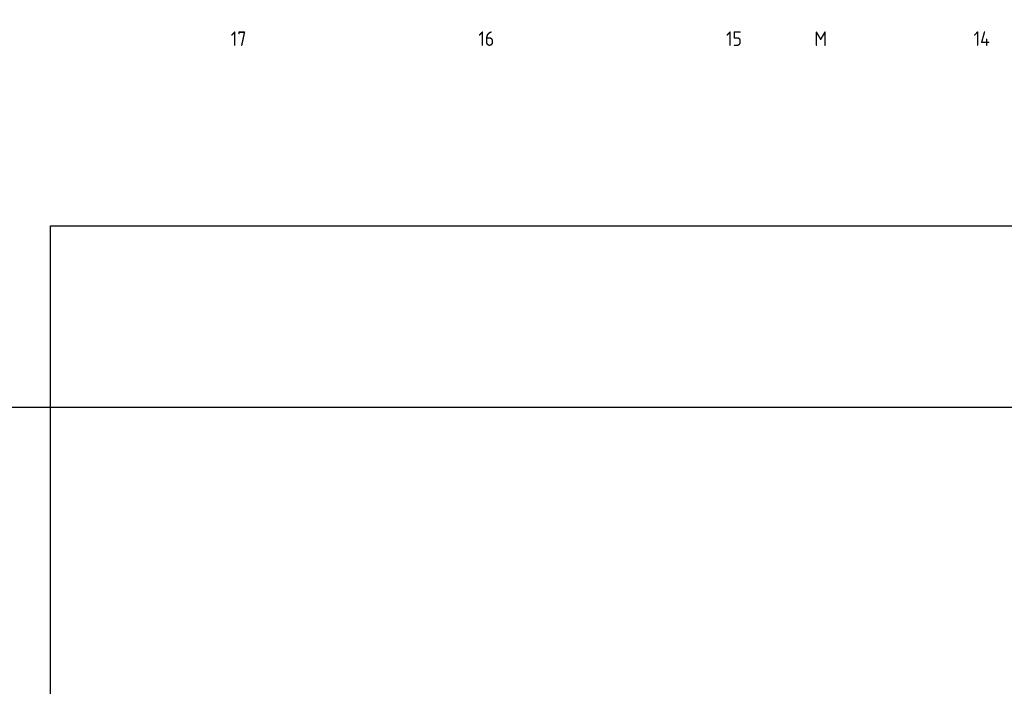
# Model space of a CAD drawing. Header units: millimetres. Extents: x 20872 to 297961, y -293704 to 213007.
# Tile 195 of 256: x 116207 to 134094, y -42684 to -30575. Entities that reach past the tile are written whole.
import ezdxf
from ezdxf.enums import TextEntityAlignment as Align
from ezdxf.xclip import XClip

# ---------------------------------------------------------------- set-up
doc = ezdxf.new("R2010")
doc.units = ezdxf.units.MM
doc.header["$LTSCALE"] = 100
doc.header["$XCLIPFRAME"] = 2
doc.layers.get('Defpoints').update_dxf_attribs({"color": 181})
for name, color, linetype in [('A--L$7--_stramien', 1, 'Continuous'), ('A--T$7--_stramien', 7, 'Continuous'), ('XREFS', 9, 'Continuous')]:
    doc.layers.add(name, color=color, linetype=linetype)
doc.styles.add('BRON standaard', font='isocp.shx')
doc.styles.add('BURO maatvoering', font='isocp.shx')

# ---------------------------------------------------------------- blocks, each defined once
blk = doc.blocks.new('AL_stramlab_01_P03_BV')
at = {"color": 4, "linetype": 'Continuous', "lineweight": -2, "style": 'BRON standaard'}
blk.add_attdef('LABEL', text='', height=350, dxfattribs=at).set_placement((0, 0), align=Align.MIDDLE_CENTER)
blk = doc.blocks.new('stramienlijnen_1')
at = {"layer": 'A--T$7--_stramien', "color": 7, "linetype": 'Continuous', "lineweight": -3}
ref = blk.add_blockref('AL_stramlab_01_P03_BV', (120184.5, -5000), dxfattribs=dict(at, xscale=75, yscale=75, zscale=75))
ref.add_attrib('LABEL', '17', dxfattribs={"layer": '0', "color": 4, "linetype": 'Continuous', "lineweight": -2, "height": 262.5, "style": 'BURO maatvoering'}).set_placement((120184.5, -5000), align=Align.MIDDLE_CENTER)
ref = blk.add_blockref('AL_stramlab_01_P03_BV', (124684.5, -5000), dxfattribs=dict(at, xscale=75, yscale=75, zscale=75))
ref.add_attrib('LABEL', '16', dxfattribs={"layer": '0', "color": 4, "linetype": 'Continuous', "lineweight": -2, "height": 262.5, "style": 'BURO maatvoering'}).set_placement((124684.5, -5000), align=Align.MIDDLE_CENTER)
ref = blk.add_blockref('AL_stramlab_01_P03_BV', (129184.5, -5000), dxfattribs=dict(at, xscale=75, yscale=75, zscale=75))
ref.add_attrib('LABEL', '15', dxfattribs={"layer": '0', "color": 4, "linetype": 'Continuous', "lineweight": -2, "height": 262.5, "style": 'BURO maatvoering'}).set_placement((129184.5, -5000), align=Align.MIDDLE_CENTER)
ref = blk.add_blockref('AL_stramlab_01_P03_BV', (130759.5, -5000.4), dxfattribs=dict(at, xscale=75, yscale=75, zscale=75, rotation=270.0000000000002))
ref.add_attrib('LABEL', 'M', dxfattribs={"layer": '0', "color": 4, "linetype": 'Continuous', "lineweight": -2, "height": 262.5, "style": 'BURO maatvoering'}).set_placement((130759.5, -5000.4), align=Align.MIDDLE_CENTER)
ref = blk.add_blockref('AL_stramlab_01_P03_BV', (133684.5, -5000), dxfattribs=dict(at, xscale=75, yscale=75, zscale=75))
ref.add_attrib('LABEL', '14', dxfattribs={"layer": '0', "color": 4, "linetype": 'Continuous', "lineweight": -2, "height": 262.5, "style": 'BURO maatvoering'}).set_placement((133684.5, -5000), align=Align.MIDDLE_CENTER)
blk = doc.blocks.new('2016-01-28 101 1e verdieping bestaand')
at = {"layer": 'A--L$7--_stramien'}
blk.add_blockref('stramienlijnen_1', (0, 0), dxfattribs=at)

msp = doc.modelspace()

# ---------------------------------------------------------------- linework, layer by layer
at = {"layer": 'Defpoints'}
for points in [[(116766, 3849), (164491, -12477), (179860, -12477), (179860, -37617), (20872, -37617), (20872, 56343), (116766, 56343)], [(116766, -67737), (116766, -34317), (179860, -34317), (179860, -136557), (164491, -136557), (116766, -120231)]]:
    msp.add_lwpolyline(points, close=True, dxfattribs=at)

# ---------------------------------------------------------------- block references
at = {"layer": 'XREFS', "color": 31, "true_color": 0xdec496}
ref = msp.add_blockref('2016-01-28 101 1e verdieping bestaand', (-1, -25920), dxfattribs=at)
XClip(ref).set_block_clipping_path([(116767.0762143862, 29769.3836009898), (164491.5066313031, 13442.9004429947), (179861.0762143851, 13442.9004429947), (179861.0762143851, -11696.8579780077), (20873.0762143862, -11696.8579780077), (20873.0762143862, 82263.1420219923), (116767.0762143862, 82263.1420219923)])

doc.saveas('drawing.dxf')
